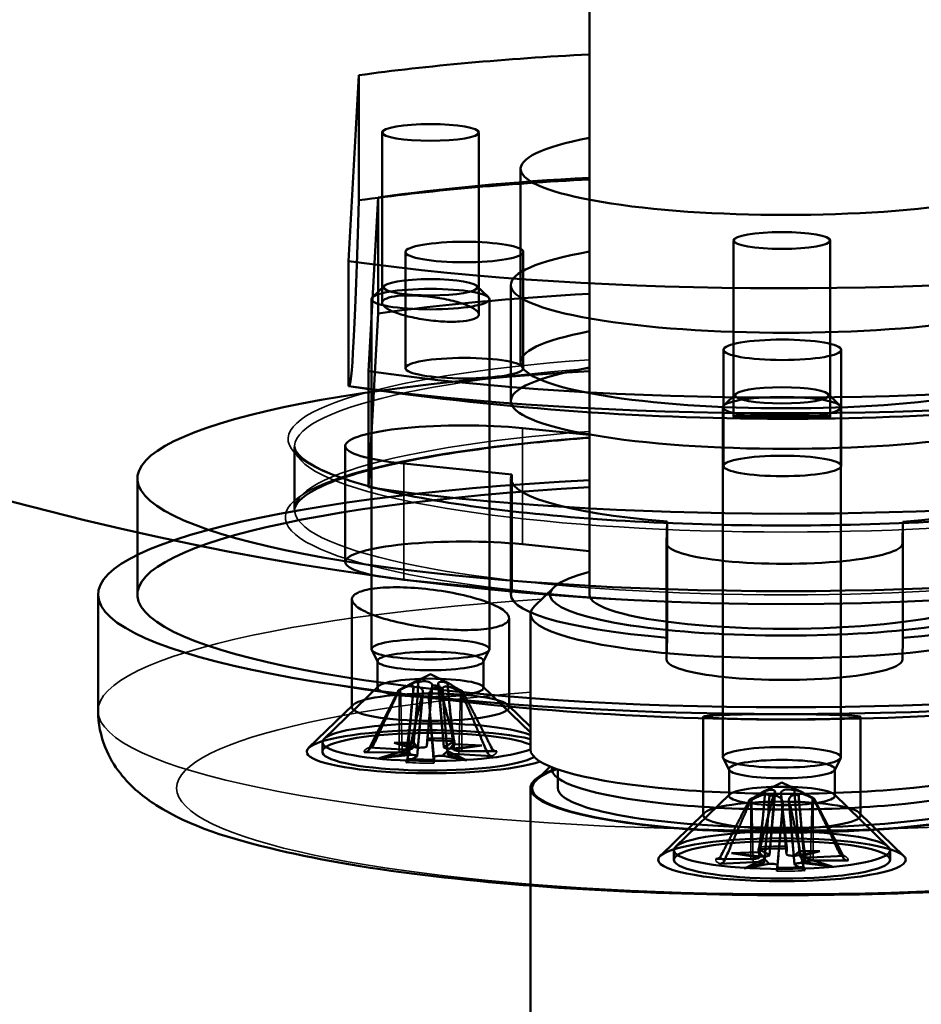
# Model space of a CAD drawing. Header units: millimetres. Extents: x 814 to 3201, y 212 to 4576.
# Tile 27 of 69: x 1966 to 1989, y 1725 to 1750. Entities that reach past the tile are written whole.
import ezdxf

# ---------------------------------------------------------------- set-up
doc = ezdxf.new("R2010")
doc.units = ezdxf.units.MM
doc.header["$LTSCALE"] = 18
doc.layers.add('Widoczne (ISO)', color=7, linetype='Continuous', lineweight=50)
doc.layers.add('Widoczne wąskie (ISO)', color=7, linetype='Continuous', lineweight=35)

msp = doc.modelspace()

# ---------------------------------------------------------------- linework, layer by layer
at = {"layer": 'Widoczne (ISO)'}
for p, q in [((1980.279, 1735.724), (1980.279, 1794.812)), ((1974.41, 1748.938), (1974.149, 1744.212)), ((1974.41, 1745.758), (1974.41, 1748.938)), ((1975.007, 1747.484), (1975.007, 1743.149)), ((1977.466, 1747.484), (1977.466, 1742.854)), ((1978.529, 1746.557), (1978.529, 1741.637)), ((1974.658, 1741.41), (1974.901, 1745.83)), ((1974.901, 1742.875), (1974.901, 1745.83)), ((1983.949, 1744.734), (1983.949, 1740.253)), ((1986.408, 1744.734), (1986.408, 1740.25)), ((1975.598, 1741.486), (1975.598, 1744.441)), ((1978.598, 1741.486), (1978.598, 1744.441)), ((1974.149, 1744.212), (1974.149, 1741.031)), ((1975.062, 1743.581), (1974.76, 1743.288)), ((1977.411, 1743.581), (1977.713, 1743.288)), ((1978.279, 1740.648), (1978.279, 1743.602)), ((1974.736, 1734.336), (1974.736, 1743.242)), ((1977.736, 1734.336), (1977.736, 1743.242)), ((1974.901, 1742.875), (1974.658, 1738.455)), ((1983.688, 1738.998), (1983.688, 1741.953)), ((1986.688, 1738.998), (1986.688, 1741.953)), ((1974.658, 1738.455), (1974.658, 1741.41)), ((1984.004, 1740.831), (1983.702, 1740.538)), ((1986.353, 1740.831), (1986.655, 1740.538)), ((1983.678, 1731.586), (1983.678, 1740.492)), ((1986.678, 1731.586), (1986.678, 1740.492)), ((1978.579, 1739.959), (1980.279, 1739.787)), ((1972.779, 1737.888), (1972.779, 1739.487)), ((1974.069, 1736.554), (1974.069, 1739.508)), ((1978.304, 1738.781), (1975.56, 1739.058)), ((1968.779, 1735.724), (1968.779, 1738.678)), ((1978.279, 1735.724), (1978.279, 1738.678)), ((1978.304, 1735.826), (1978.304, 1738.781)), ((1982.245, 1737.031), (1982.256, 1737.582)), ((1982.256, 1734.628), (1982.256, 1737.582)), ((1988.256, 1737.578), (1988.244, 1737.027)), ((1988.256, 1734.624), (1988.256, 1737.578)), ((1978.579, 1737.004), (1980.279, 1736.832)), ((1982.245, 1734.074), (1982.245, 1737.029)), ((1978.304, 1735.826), (1975.56, 1736.104)), ((1979.373, 1735.908), (1978.881, 1735.431)), ((1967.779, 1732.769), (1967.779, 1735.724)), ((1974.236, 1735.606), (1974.236, 1732.859)), ((1978.236, 1735.126), (1978.236, 1732.859)), ((1978.779, 1735.232), (1978.779, 1731.785)), ((1982.245, 1734.076), (1982.256, 1734.628)), ((1988.256, 1734.624), (1988.244, 1734.072)), ((1974.895, 1734.014), (1974.742, 1734.313)), ((1977.578, 1734.014), (1977.731, 1734.313)), ((1974.89, 1733.352), (1974.89, 1734.034)), ((1977.583, 1733.352), (1977.583, 1734.034)), ((1976.236, 1733.696), (1975.669, 1733.416)), ((1976.236, 1733.696), (1976.697, 1733.469)), ((1974.911, 1733.393), (1973.53, 1732.054)), ((1976.144, 1731.864), (1976.283, 1733.419)), ((1976.573, 1731.839), (1976.429, 1733.455)), ((1976.82, 1731.779), (1976.67, 1733.472)), ((1977.562, 1733.393), (1978.779, 1732.213)), ((1975.419, 1733.279), (1974.681, 1731.827)), ((1975.653, 1731.673), (1975.8, 1733.325)), ((1975.9, 1731.613), (1976.043, 1733.223)), ((1974.268, 1732.92), (1973.136, 1731.823)), ((1978.205, 1732.92), (1978.779, 1732.364)), ((1983.178, 1732.619), (1983.178, 1730.109)), ((1987.178, 1732.613), (1987.178, 1730.109)), ((1975.803, 1731.888), (1975.848, 1732.399)), ((1976.669, 1731.703), (1976.63, 1732.144)), ((1973.486, 1731.727), (1973.486, 1731.969)), ((1974.673, 1731.836), (1975.516, 1731.787)), ((1975.309, 1731.953), (1975.789, 1731.812)), ((1975.309, 1731.953), (1975.797, 1731.953)), ((1975.917, 1731.828), (1975.309, 1731.953)), ((1976.153, 1732.019), (1976.144, 1731.865)), ((1976.868, 1731.998), (1976.584, 1731.852)), ((1977.54, 1731.888), (1976.73, 1731.804)), ((1976.821, 1731.782), (1977.54, 1731.888)), ((1977.54, 1731.888), (1976.854, 1731.922)), ((1974.552, 1731.712), (1975.442, 1731.711)), ((1974.933, 1731.566), (1975.619, 1731.77)), ((1975.652, 1731.671), (1974.933, 1731.566)), ((1974.933, 1731.566), (1975.743, 1731.649)), ((1975.605, 1731.455), (1975.889, 1731.601)), ((1976.32, 1731.434), (1976.328, 1731.589)), ((1976.556, 1731.625), (1977.164, 1731.5)), ((1977.164, 1731.5), (1976.676, 1731.739)), ((1977.164, 1731.5), (1976.683, 1731.641)), ((1977.8, 1731.617), (1976.957, 1731.666)), ((1977.921, 1731.741), (1977.031, 1731.743)), ((1979.284, 1731.349), (1978.922, 1730.998)), ((1979.321, 1731.292), (1979.321, 1731.334)), ((1983.837, 1731.264), (1983.684, 1731.563)), ((1986.52, 1731.264), (1986.673, 1731.563)), ((1979.479, 1731.275), (1979.479, 1730.8)), ((1983.832, 1730.602), (1983.832, 1731.284)), ((1986.525, 1730.602), (1986.525, 1731.284)), ((1985.178, 1730.946), (1984.717, 1730.718)), ((1985.178, 1730.946), (1985.725, 1730.677)), ((1978.779, 1730.8), (1978.779, 1673.484)), ((1983.853, 1730.643), (1982.472, 1729.304)), ((1984.603, 1729.033), (1984.752, 1730.712)), ((1984.859, 1729.092), (1985.002, 1730.703)), ((1985.291, 1729.113), (1985.153, 1730.672)), ((1986.504, 1730.643), (1987.885, 1729.304)), ((1985.066, 1728.839), (1985.204, 1730.392)), ((1985.498, 1728.86), (1985.355, 1730.466)), ((1985.754, 1728.92), (1985.619, 1730.434)), ((1985.996, 1730.529), (1986.734, 1729.077)), ((1983.21, 1730.17), (1982.078, 1729.073)), ((1987.147, 1730.17), (1988.279, 1729.073)), ((1985.627, 1729.129), (1985.575, 1729.706)), ((1984.731, 1728.951), (1984.775, 1729.451)), ((1982.428, 1728.977), (1982.428, 1729.22)), ((1983.899, 1729.144), (1984.572, 1729.175)), ((1983.899, 1729.144), (1984.603, 1729.035)), ((1984.697, 1729.056), (1983.899, 1729.144)), ((1984.588, 1729.251), (1984.85, 1729.103)), ((1985.306, 1729.269), (1985.291, 1729.114)), ((1986.14, 1729.199), (1985.513, 1729.077)), ((1986.14, 1729.199), (1985.634, 1729.201)), ((1985.638, 1729.06), (1986.14, 1729.199)), ((1986.758, 1729.079), (1985.908, 1729.034)), ((1987.928, 1728.977), (1987.928, 1729.22)), ((1983.497, 1728.999), (1984.386, 1728.996)), ((1983.599, 1728.874), (1984.449, 1728.92)), ((1984.217, 1728.755), (1984.723, 1728.991)), ((1984.719, 1728.893), (1984.217, 1728.755)), ((1984.217, 1728.755), (1984.844, 1728.877)), ((1985.051, 1728.685), (1985.066, 1728.839)), ((1985.769, 1728.702), (1985.507, 1728.85)), ((1985.66, 1728.897), (1986.458, 1728.81)), ((1986.458, 1728.81), (1985.754, 1728.919)), ((1986.458, 1728.81), (1985.784, 1729.017)), ((1986.86, 1728.955), (1985.97, 1728.957))]:
    msp.add_line(p, q, dxfattribs=at)
msp.add_circle((1985.279, 1810.482), 75, dxfattribs=at)
for centre, start, end in [((1985.279, 1815.198), 261.47051, 278.33887), ((1985.279, 1807.546), 260.89413, 279.10587)]:
    msp.add_arc(centre, 75, start, end, dxfattribs=at)
for centre, major_axis, ratio, start_param, end_param in [((1985.279, 1746.557), (-17.5, 0), 0.173648, 5.002141, 5.382525), ((1985.279, 1746.557), (6.75, 0), 0.173648, 2.404969, 7.019809), ((1985.279, 1743.376), (-17.5, 0), 0.173648, 5.002141, 5.382525), ((1985.279, 1743.602), (16.5, 0), 0.173648, 1.878667, 2.250992), ((1974.28, 1815.216), (-0.123, -74.189), 0.009434, 6.273222, 6.64223), ((1985.279, 1743.602), (7, 0), 0.173648, 2.366399, 7.058379), ((1985.279, 1746.557), (17.5, 0), 0.173648, 4.023095, 5.382525), ((1985.279, 1740.648), (-16.5, 0), 0.173648, 5.02026, 5.392585), ((1985.279, 1741.637), (6.75, 0), 0.173648, 2.404969, 7.019809), ((1985.279, 1738.678), (-16.5, 0), 0.173648, 5.02026, 10.687703), ((1985.279, 1743.602), (-16.5, 0), 0.173648, 0.871442, 2.250992), ((1985.279, 1740.648), (-7, 0), 0.173648, 5.507992, 10.199971), ((1985.279, 1743.376), (17.5, 0), 0.173648, 4.023095, 5.382525), ((1977.069, 1739.508), (-3, 0), 0.173648, 4.185156, 7.326749), ((1985.279, 1735.724), (-17.5, 0), 0.173648, 5.002141, 10.705823), ((1985.279, 1738.678), (-7, 0), 0.173648, 6.198863, 7.407436), ((1985.279, 1738.678), (7, 0), 0.173648, 5.151666, 6.360239), ((1985.279, 1735.724), (-16.5, 0), 0.173648, 5.02026, 10.687703), ((1985.279, 1740.648), (16.5, 0), 0.173648, 4.013035, 5.392585), ((1977.069, 1736.554), (-3, 0), 0.173648, 4.185156, 7.326749), ((1985.245, 1737.029), (3, 0), 0.173648, 3.137958, 6.279551), ((1985.279, 1735.724), (6, 0), 0.173648, 2.555907, 6.868871), ((1985.279, 1735.724), (-7, 0), 0.173648, 6.198863, 7.407436), ((1985.279, 1735.724), (-5, 0), 0.173648, 0, 3.141593), ((1985.279, 1735.724), (-5, 0), 0.173648, 0, 3.141593), ((1985.279, 1735.724), (7, 0), 0.173648, 5.151666, 6.360239), ((1985.279, 1735.232), (-6.5, 0), 0.173648, 6.105932, 9.602032), ((1985.245, 1734.074), (3, 0), 0.173648, 3.137958, 6.279551), ((1976.236, 1733.267), (-0.82, 0), 0.173648, 4.433067, 4.657412), ((1976.236, 1733.267), (-0.82, 0), 0.173648, 6.003864, 6.228208), ((1976.236, 1733.267), (0.82, 0), 0.173648, 4.433067, 4.657412), ((1976.236, 1733.267), (0.82, 0), 0.173648, 6.003864, 6.228208), ((1976.236, 1731.969), (2.75, 0), 0.173648, 0.390899, 5.892287), ((1976.236, 1731.727), (-3.15, 0), 0.173648, 3.773061, 8.944589), ((1976.236, 1731.727), (2.75, 0), 0.173648, 0.390899, 5.99701), ((1975.609, 1731.623), (-0.172, -0.349), 0.259901, 2.267979, 2.924287), ((1975.909, 1731.66), (-0.174, 0.308), 0.278426, 5.125793, 5.782101), ((1975.931, 1731.865), (0.213, 0), 0.173648, 4.646736, 6.273684), ((1976.786, 1731.84), (-0.213, 0), 0.173648, 5.958388, 7.585336), ((1976.801, 1731.634), (-0.139, -0.298), 0.450928, 3.668763, 4.325071), ((1977.014, 1731.582), (-0.138, 0.356), 0.381946, 0.175573, 0.831881), ((1975.44, 1731.674), (0.213, 0), 0.173648, 6.217532, 7.84448), ((1975.584, 1731.822), (0.213, 0), 0.173648, 4.387592, 6.01454), ((1975.672, 1731.416), (0.114, -0.359), 0.435383, 2.132068, 2.788376), ((1975.459, 1731.468), (0.16, 0.302), 0.363876, 5.624135, 6.280443), ((1975.687, 1731.613), (0.213, 0), 0.173648, 5.958388, 7.585336), ((1976.542, 1731.588), (-0.213, 0), 0.173648, 4.646736, 6.273684), ((1976.564, 1731.39), (0.158, 0.352), 0.322584, 0.334322, 0.99063), ((1976.864, 1731.427), (0.184, -0.315), 0.196741, 3.198704, 3.855012), ((1976.889, 1731.631), (-0.213, 0), 0.173648, 4.387592, 6.01454), ((1977.033, 1731.78), (-0.213, 0), 0.173648, 6.217532, 7.84448), ((1985.279, 1731.785), (-6.5, 0), 0.173648, 0, 3.141593), ((1985.279, 1731.292), (-5.959, 0), 0.173648, 6.244866, 9.463097), ((1985.279, 1730.8), (6.5, 0), 0.173648, 2.690163, 6.734615), ((1985.279, 1730.8), (6.459, 0), 0.173648, 2.6952, 6.729578), ((1985.279, 1730.8), (5.8, 0), 0.173648, 3.141593, 6.283185), ((1985.178, 1730.517), (-0.82, 0), 0.173648, 4.741275, 4.96562), ((1985.178, 1730.517), (-0.82, 0), 0.173648, 0.028886, 0.253231), ((1985.178, 1730.517), (0.82, 0), 0.173648, 4.741275, 4.96562), ((1985.178, 1730.517), (0.82, 0), 0.173648, 0.028886, 0.253231), ((1984.41, 1728.835), (-0.142, -0.355), 0.373012, 2.308006, 2.964313), ((1984.63, 1728.886), (-0.143, 0.298), 0.437295, 5.098733, 5.755041), ((1984.646, 1729.092), (0.213, 0), 0.173648, 4.954944, 6.581892), ((1985.504, 1729.114), (-0.213, 0), 0.173648, 6.266596, 7.893544), ((1985.526, 1728.908), (-0.172, -0.307), 0.291524, 3.646942, 4.303249), ((1985.82, 1728.87), (-0.17, 0.349), 0.269894, 0.212736, 0.869043), ((1984.39, 1729.033), (0.213, 0), 0.173648, 4.695799, 6.322748), ((1984.512, 1728.884), (0.213, 0), 0.173648, 0.242555, 1.869503), ((1984.537, 1728.68), (0.183, 0.314), 0.20929, 5.57531, 6.231618), ((1984.831, 1728.641), (0.155, -0.353), 0.332106, 2.147747, 2.804055), ((1984.853, 1728.84), (0.213, 0), 0.173648, 6.266596, 7.893544), ((1985.711, 1728.861), (-0.213, 0), 0.173648, 4.954944, 6.581892), ((1985.845, 1729.069), (-0.213, 0), 0.173648, 0.242555, 1.869503), ((1985.727, 1728.663), (0.118, 0.359), 0.427508, 0.353728, 1.010036), ((1985.947, 1728.714), (0.162, -0.303), 0.35038, 3.146819, 3.803127), ((1985.967, 1728.92), (-0.213, 0), 0.173648, 4.695799, 6.322748)]:
    msp.add_ellipse(centre, major_axis=major_axis, ratio=ratio, start_param=start_param, end_param=end_param, dxfattribs=at)
for centre, major_axis in [((1976.236, 1747.484), (1.23, 0)), ((1985.178, 1744.734), (-1.23, 0)), ((1977.098, 1744.441), (-1.5, 0)), ((1976.236, 1743.544), (-1.193, 0)), ((1976.236, 1743.242), (1.5, 0)), ((1985.188, 1741.953), (-1.5, 0)), ((1977.098, 1741.486), (1.5, 0)), ((1985.178, 1740.794), (1.193, 0)), ((1985.178, 1740.492), (1.5, 0)), ((1985.188, 1738.998), (1.5, 0)), ((1976.236, 1734.336), (-1.5, 0)), ((1976.236, 1734.034), (-1.347, 0)), ((1976.236, 1733.352), (-1.347, 0)), ((1976.236, 1732.859), (-2, 0)), ((1985.178, 1731.586), (-1.5, 0)), ((1985.178, 1731.284), (-1.347, 0)), ((1985.178, 1730.602), (-1.347, 0)), ((1985.178, 1730.109), (2, 0)), ((1985.178, 1729.22), (-2.75, 0)), ((1985.178, 1728.977), (3.15, 0)), ((1985.178, 1728.977), (-2.75, 0))]:
    msp.add_ellipse(centre, major_axis=major_axis, ratio=0.173648, dxfattribs=at)
for points, knots in [([(1975.178, 1743.281), (1975.256, 1743.305), (1975.366, 1743.322), (1975.628, 1743.339), (1975.779, 1743.338), (1976.078, 1743.321), (1976.245, 1743.304), (1976.571, 1743.253), (1976.728, 1743.22), (1976.994, 1743.15), (1977.121, 1743.108), (1977.318, 1743.02), (1977.389, 1742.975), (1977.466, 1742.892), (1977.477, 1742.85), (1977.431, 1742.777), (1977.374, 1742.745), (1977.217, 1742.699), (1977.107, 1742.681), (1976.845, 1742.664), (1976.694, 1742.665), (1976.395, 1742.682), (1976.228, 1742.699), (1975.902, 1742.75), (1975.745, 1742.782), (1975.479, 1742.853), (1975.352, 1742.895), (1975.155, 1742.983), (1975.084, 1743.029), (1975.007, 1743.111), (1974.996, 1743.153), (1975.042, 1743.227), (1975.099, 1743.258), (1975.178, 1743.281)], [0, 0, 0, 0, 0.0462899, 0.0462899, 0.0925797, 0.0925797, 0.1393794, 0.1393794, 0.1861791, 0.1861791, 0.2329772, 0.2329772, 0.2797752, 0.2797752, 0.3260649, 0.3260649, 0.3723546, 0.3723546, 0.4186443, 0.4186443, 0.464934, 0.464934, 0.511732, 0.511732, 0.55853, 0.55853, 0.6053298, 0.6053298, 0.6521295, 0.6521295, 0.6984193, 0.6984193, 0.7447092, 0.7447092, 0.7447092, 0.7447092]), ([(1985.167, 1740.209), (1985.012, 1740.21), (1984.848, 1740.211), (1984.547, 1740.216), (1984.41, 1740.219), (1984.194, 1740.227), (1984.1, 1740.232), (1983.977, 1740.243), (1983.948, 1740.248), (1983.95, 1740.259), (1983.983, 1740.265), (1984.112, 1740.275), (1984.208, 1740.279), (1984.429, 1740.287), (1984.568, 1740.29), (1984.871, 1740.293), (1985.036, 1740.294), (1985.345, 1740.294), (1985.509, 1740.292), (1985.81, 1740.288), (1985.947, 1740.284), (1986.163, 1740.276), (1986.257, 1740.271), (1986.38, 1740.261), (1986.409, 1740.255), (1986.406, 1740.244), (1986.374, 1740.239), (1986.245, 1740.228), (1986.149, 1740.224), (1985.928, 1740.217), (1985.789, 1740.214), (1985.486, 1740.21), (1985.321, 1740.209), (1985.167, 1740.209)], [0, 0, 0, 0, 0.0462899, 0.0462899, 0.0925797, 0.0925797, 0.1393794, 0.1393794, 0.1861791, 0.1861791, 0.2329772, 0.2329772, 0.2797752, 0.2797752, 0.3260649, 0.3260649, 0.3723546, 0.3723546, 0.4186443, 0.4186443, 0.464934, 0.464934, 0.511732, 0.511732, 0.55853, 0.55853, 0.6053298, 0.6053298, 0.6521295, 0.6521295, 0.6984193, 0.6984193, 0.7447092, 0.7447092, 0.7447092, 0.7447092]), ([(1980.279, 1739.714), (1979.417, 1739.65), (1978.596, 1739.569), (1976.754, 1739.336), (1975.799, 1739.17), (1974.254, 1738.797), (1973.66, 1738.59), (1972.923, 1738.191), (1972.788, 1738.008), (1972.779, 1737.898), (1972.779, 1737.893), (1972.779, 1737.888)], [3.192015, 3.192015, 3.192015, 3.192015, 3.414555, 3.414555, 3.732525, 3.732525, 4.046754, 4.046754, 4.342638, 4.342638, 4.356881, 4.356881, 4.356881, 4.356881]), ([(1972.779, 1739.487), (1972.779, 1739.377), (1972.91, 1739.188), (1973.658, 1738.788), (1974.212, 1738.593), (1975.673, 1738.23), (1976.6, 1738.063), (1978.724, 1737.785), (1979.924, 1737.674), (1982.467, 1737.524), (1983.811, 1737.484), (1986.504, 1737.48), (1987.854, 1737.515), (1990.418, 1737.657), (1991.634, 1737.764), (1993.804, 1738.038), (1994.759, 1738.205), (1996.304, 1738.577), (1996.898, 1738.784), (1997.635, 1739.183), (1997.77, 1739.367), (1997.779, 1739.477), (1997.779, 1739.482), (1997.779, 1739.487)], [4.356881, 4.356881, 4.356881, 4.356881, 4.671041, 4.671041, 4.967373, 4.967373, 5.281274, 5.281274, 5.599144, 5.599144, 5.918055, 5.918055, 6.237206, 6.237206, 6.556147, 6.556147, 6.874118, 6.874118, 7.188347, 7.188347, 7.48423, 7.48423, 7.498474, 7.498474, 7.498474, 7.498474]), ([(1975.22, 1735.067), (1975.436, 1735.01), (1975.693, 1734.956), (1976.222, 1734.874), (1976.495, 1734.846), (1976.981, 1734.819), (1977.227, 1734.818), (1977.652, 1734.845), (1977.831, 1734.874), (1978.086, 1734.949), (1978.179, 1735), (1978.254, 1735.12), (1978.236, 1735.188), (1978.112, 1735.322), (1977.996, 1735.396), (1977.675, 1735.539), (1977.469, 1735.608), (1977.037, 1735.722), (1976.78, 1735.776), (1976.251, 1735.857), (1975.978, 1735.886), (1975.492, 1735.913), (1975.246, 1735.915), (1974.821, 1735.888), (1974.642, 1735.859), (1974.387, 1735.784), (1974.294, 1735.732), (1974.219, 1735.613), (1974.237, 1735.544), (1974.361, 1735.41), (1974.477, 1735.336), (1974.798, 1735.192), (1975.004, 1735.124), (1975.22, 1735.067)], [0, 0, 0, 0, 0.076125, 0.076125, 0.15225, 0.15225, 0.227548, 0.227548, 0.302846, 0.302846, 0.378145, 0.378145, 0.453443, 0.453443, 0.529568, 0.529568, 0.605692, 0.605692, 0.681822, 0.681822, 0.757951, 0.757951, 0.83325, 0.83325, 0.908548, 0.908548, 0.983847, 0.983847, 1.059146, 1.059146, 1.135275, 1.135275, 1.211404, 1.211404, 1.211404, 1.211404]), ([(1975.803, 1733.364), (1975.804, 1733.371), (1975.803, 1733.377), (1975.8, 1733.396), (1975.792, 1733.406), (1975.77, 1733.416), (1975.754, 1733.417), (1975.715, 1733.41), (1975.692, 1733.403), (1975.642, 1733.384), (1975.61, 1733.371), (1975.544, 1733.34), (1975.509, 1733.322), (1975.477, 1733.306), (1975.466, 1733.3), (1975.455, 1733.294), (1975.443, 1733.288)], [-0.05372527, -0.05372527, -0.05372527, -0.05372527, -0.04982808, -0.04982808, -0.04051932, -0.04051932, -0.03121055, -0.03121055, -0.02190179, -0.02190179, -0.01095089, -0.01095089, 0, 0, 0, 0.00382906, 0.00382906, 0.00382906, 0.00382906]), ([(1975.472, 1733.318), (1975.483, 1733.323), (1975.493, 1733.328), (1975.535, 1733.349), (1975.57, 1733.367), (1975.641, 1733.402), (1975.676, 1733.42), (1975.736, 1733.448), (1975.765, 1733.462), (1975.819, 1733.483), (1975.843, 1733.491), (1975.883, 1733.5), (1975.901, 1733.5), (1975.92, 1733.497), (1975.924, 1733.495), (1975.928, 1733.493)], [0.13976647, 0.13976647, 0.13976647, 0.13976647, 0.14359553, 0.14359553, 0.15454642, 0.15454642, 0.16549732, 0.16549732, 0.17480608, 0.17480608, 0.18411485, 0.18411485, 0.19342361, 0.19342361, 0.1973208, 0.1973208, 0.1973208, 0.1973208]), ([(1975.619, 1731.77), (1975.624, 1731.792), (1975.628, 1731.814), (1975.662, 1731.99), (1975.684, 1732.177), (1975.734, 1732.616), (1975.761, 1732.9), (1975.793, 1733.246), (1975.798, 1733.305), (1975.803, 1733.364)], [-2.7963552, -2.7963552, -2.7963552, -2.7963552, -2.7900399, -2.7900399, -2.7426847, -2.7426847, -2.6569758, -2.6569758, -2.6392228, -2.6392228, -2.6392228, -2.6392228]), ([(1975.797, 1731.953), (1975.801, 1731.974), (1975.804, 1731.995), (1975.828, 1732.161), (1975.844, 1732.341), (1975.879, 1732.765), (1975.899, 1733.042), (1975.921, 1733.377), (1975.925, 1733.435), (1975.928, 1733.493)], [-2.7963552, -2.7963552, -2.7963552, -2.7963552, -2.7900399, -2.7900399, -2.7426847, -2.7426847, -2.6569758, -2.6569758, -2.6392228, -2.6392228, -2.6392228, -2.6392228]), ([(1976.02, 1733.147), (1976.024, 1733.155), (1976.027, 1733.163), (1976.039, 1733.193), (1976.044, 1733.218), (1976.043, 1733.265), (1976.037, 1733.288), (1976.018, 1733.323), (1976.004, 1733.339), (1975.968, 1733.364), (1975.946, 1733.373), (1975.899, 1733.38), (1975.87, 1733.378), (1975.828, 1733.371), (1975.816, 1733.368), (1975.803, 1733.364)], [0.13976647, 0.13976647, 0.13976647, 0.13976647, 0.14359553, 0.14359553, 0.15454642, 0.15454642, 0.16549732, 0.16549732, 0.17480608, 0.17480608, 0.18411485, 0.18411485, 0.19342361, 0.19342361, 0.1973208, 0.1973208, 0.1973208, 0.1973208]), ([(1975.928, 1733.493), (1975.941, 1733.497), (1975.955, 1733.501), (1976.001, 1733.513), (1976.033, 1733.518), (1976.091, 1733.522), (1976.12, 1733.521), (1976.172, 1733.512), (1976.194, 1733.505), (1976.232, 1733.488), (1976.249, 1733.477), (1976.273, 1733.453), (1976.28, 1733.441), (1976.282, 1733.43), (1976.283, 1733.426), (1976.283, 1733.422), (1976.282, 1733.418)], [-0.05372527, -0.05372527, -0.05372527, -0.05372527, -0.04982808, -0.04982808, -0.04051932, -0.04051932, -0.03121055, -0.03121055, -0.02190179, -0.02190179, -0.01095089, -0.01095089, 0, 0, 0, 0.00382906, 0.00382906, 0.00382906, 0.00382906]), ([(1976.545, 1733.343), (1976.532, 1733.347), (1976.518, 1733.351), (1976.472, 1733.361), (1976.44, 1733.364), (1976.382, 1733.36), (1976.353, 1733.353), (1976.301, 1733.331), (1976.279, 1733.316), (1976.241, 1733.282), (1976.224, 1733.26), (1976.2, 1733.213), (1976.193, 1733.189), (1976.191, 1733.166), (1976.19, 1733.158), (1976.19, 1733.15), (1976.19, 1733.142)], [-0.05372527, -0.05372527, -0.05372527, -0.05372527, -0.04982808, -0.04982808, -0.04051932, -0.04051932, -0.03121055, -0.03121055, -0.02190179, -0.02190179, -0.01095089, -0.01095089, 0, 0, 0, 0.00382906, 0.00382906, 0.00382906, 0.00382906]), ([(1976.453, 1733.413), (1976.449, 1733.417), (1976.446, 1733.421), (1976.434, 1733.437), (1976.429, 1733.449), (1976.43, 1733.472), (1976.436, 1733.482), (1976.455, 1733.497), (1976.469, 1733.503), (1976.505, 1733.509), (1976.527, 1733.509), (1976.574, 1733.502), (1976.603, 1733.495), (1976.645, 1733.481), (1976.657, 1733.476), (1976.67, 1733.471)], [0.13976647, 0.13976647, 0.13976647, 0.13976647, 0.14359553, 0.14359553, 0.15454642, 0.15454642, 0.16549732, 0.16549732, 0.17480608, 0.17480608, 0.18411485, 0.18411485, 0.19342361, 0.19342361, 0.1973208, 0.1973208, 0.1973208, 0.1973208]), ([(1977.001, 1733.242), (1976.99, 1733.249), (1976.979, 1733.256), (1976.938, 1733.281), (1976.903, 1733.3), (1976.832, 1733.335), (1976.797, 1733.35), (1976.737, 1733.372), (1976.708, 1733.381), (1976.654, 1733.39), (1976.629, 1733.39), (1976.589, 1733.382), (1976.572, 1733.373), (1976.553, 1733.355), (1976.549, 1733.349), (1976.545, 1733.343)], [0.13976647, 0.13976647, 0.13976647, 0.13976647, 0.14359553, 0.14359553, 0.15454642, 0.15454642, 0.16549732, 0.16549732, 0.17480608, 0.17480608, 0.18411485, 0.18411485, 0.19342361, 0.19342361, 0.1973208, 0.1973208, 0.1973208, 0.1973208]), ([(1976.676, 1731.739), (1976.672, 1731.761), (1976.669, 1731.784), (1976.645, 1731.961), (1976.629, 1732.15), (1976.594, 1732.591), (1976.574, 1732.877), (1976.552, 1733.223), (1976.548, 1733.283), (1976.545, 1733.343)], [-2.7963552, -2.7963552, -2.7963552, -2.7963552, -2.7900399, -2.7900399, -2.7426847, -2.7426847, -2.6569758, -2.6569758, -2.6392228, -2.6392228, -2.6392228, -2.6392228]), ([(1976.67, 1733.471), (1976.669, 1733.473), (1976.67, 1733.475), (1976.673, 1733.478), (1976.681, 1733.476), (1976.703, 1733.466), (1976.719, 1733.457), (1976.758, 1733.433), (1976.781, 1733.418), (1976.831, 1733.386), (1976.863, 1733.366), (1976.929, 1733.327), (1976.964, 1733.307), (1976.996, 1733.29), (1977.007, 1733.284), (1977.018, 1733.278), (1977.03, 1733.272)], [-0.05372527, -0.05372527, -0.05372527, -0.05372527, -0.04982808, -0.04982808, -0.04051932, -0.04051932, -0.03121055, -0.03121055, -0.02190179, -0.02190179, -0.01095089, -0.01095089, 0, 0, 0, 0.00382906, 0.00382906, 0.00382906, 0.00382906]), ([(1976.854, 1731.922), (1976.849, 1731.943), (1976.844, 1731.964), (1976.811, 1732.132), (1976.789, 1732.314), (1976.738, 1732.74), (1976.712, 1733.018), (1976.68, 1733.355), (1976.675, 1733.413), (1976.67, 1733.471)], [-2.7963552, -2.7963552, -2.7963552, -2.7963552, -2.7900399, -2.7900399, -2.7426847, -2.7426847, -2.6569758, -2.6569758, -2.6392228, -2.6392228, -2.6392228, -2.6392228]), ([(2002.779, 1732.769), (2002.779, 1732.383), (2002.681, 1732.005), (2002.365, 1731.332), (2002.139, 1731.061), (2001.505, 1730.452), (2001.086, 1730.22), (1999.42, 1729.448), (1997.872, 1729.09), (1994.525, 1728.571), (1992.95, 1728.401), (1989.641, 1728.167), (1987.917, 1728.1), (1984.453, 1728.065), (1982.713, 1728.098), (1979.369, 1728.259), (1977.766, 1728.387), (1974.822, 1728.736), (1973.491, 1728.956), (1971.113, 1729.515), (1970.133, 1729.816), (1968.944, 1730.569), (1968.629, 1730.808), (1968.195, 1731.368), (1968.061, 1731.586), (1967.848, 1732.119), (1967.779, 1732.442), (1967.779, 1732.769)], [3.132013, 3.132013, 3.132013, 3.132013, 3.213568, 3.213568, 3.311068, 3.311068, 3.490491, 3.490491, 3.973438, 3.973438, 4.316281, 4.316281, 4.646099, 4.646099, 4.973099, 4.973099, 5.301344, 5.301344, 5.636954, 5.636954, 6.006074, 6.006074, 6.13984, 6.13984, 6.204549, 6.204549, 6.273606, 6.273606, 6.273606, 6.273606]), ([(1987.178, 1732.613), (1987.181, 1732.621), (1987.133, 1732.63), (1986.933, 1732.648), (1986.781, 1732.656), (1986.428, 1732.669), (1986.205, 1732.675), (1985.716, 1732.682), (1985.449, 1732.685), (1984.947, 1732.685), (1984.679, 1732.684), (1984.185, 1732.678), (1983.959, 1732.673), (1983.6, 1732.661), (1983.443, 1732.654), (1983.234, 1732.637), (1983.181, 1732.628), (1983.176, 1732.611), (1983.224, 1732.601), (1983.424, 1732.584), (1983.576, 1732.576), (1983.929, 1732.564), (1984.151, 1732.558), (1984.641, 1732.55), (1984.908, 1732.548), (1985.41, 1732.547), (1985.678, 1732.549), (1986.172, 1732.555), (1986.398, 1732.559), (1986.757, 1732.571), (1986.914, 1732.578), (1987.123, 1732.595), (1987.176, 1732.604), (1987.178, 1732.613)], [0, 0, 0, 0, 0.076125, 0.076125, 0.15225, 0.15225, 0.227548, 0.227548, 0.302846, 0.302846, 0.378145, 0.378145, 0.453443, 0.453443, 0.529568, 0.529568, 0.605692, 0.605692, 0.681822, 0.681822, 0.757951, 0.757951, 0.83325, 0.83325, 0.908548, 0.908548, 0.983847, 0.983847, 1.059146, 1.059146, 1.135275, 1.135275, 1.211404, 1.211404, 1.211404, 1.211404]), ([(1974.789, 1731.904), (1974.783, 1731.892), (1974.774, 1731.88), (1974.754, 1731.859), (1974.738, 1731.849), (1974.708, 1731.838), (1974.689, 1731.835), (1974.673, 1731.836)], [0.04758377, 0.04758377, 0.04758377, 0.04758377, 0.05181414, 0.05181414, 0.05697832, 0.05697832, 0.06215096, 0.06215096, 0.06215096, 0.06215096]), ([(1974.729, 1731.846), (1974.719, 1731.842), (1974.71, 1731.837), (1974.695, 1731.83), (1974.689, 1731.826), (1974.68, 1731.82), (1974.677, 1731.818), (1974.673, 1731.815), (1974.673, 1731.815), (1974.676, 1731.818), (1974.678, 1731.821), (1974.681, 1731.827)], [1.3526533, 1.3526533, 1.3526533, 1.3526533, 1.4121064, 1.4121064, 1.4715594, 1.4715594, 1.5310125, 1.5310125, 1.5904655, 1.5904655, 1.6499186, 1.6499186, 1.6499186, 1.6499186]), ([(1976.153, 1732.019), (1976.153, 1732.016), (1976.153, 1732.017), (1976.154, 1732.024), (1976.155, 1732.032), (1976.156, 1732.05), (1976.157, 1732.062), (1976.159, 1732.074)], [0.02076039, 0.02076039, 0.02076039, 0.02076039, 0.02593303, 0.02593303, 0.03109721, 0.03109721, 0.03532758, 0.03532758, 0.03532758, 0.03532758]), ([(1976.859, 1731.996), (1976.815, 1731.999), (1976.77, 1732.002), (1976.678, 1732.007), (1976.631, 1732.009), (1976.537, 1732.013), (1976.489, 1732.014), (1976.394, 1732.016), (1976.346, 1732.017), (1976.249, 1732.017), (1976.201, 1732.017), (1976.153, 1732.017)], [6.0656857, 6.0656857, 6.0656857, 6.0656857, 6.152676, 6.152676, 6.2396662, 6.2396662, 6.3266565, 6.3266565, 6.4136467, 6.4136467, 6.500637, 6.500637, 6.500637, 6.500637]), ([(1976.822, 1732.054), (1976.825, 1732.042), (1976.829, 1732.031), (1976.838, 1732.012), (1976.844, 1732.004), (1976.856, 1731.996), (1976.863, 1731.995), (1976.868, 1731.998)], [0.04758377, 0.04758377, 0.04758377, 0.04758377, 0.05181414, 0.05181414, 0.05697832, 0.05697832, 0.06215096, 0.06215096, 0.06215096, 0.06215096]), ([(1974.552, 1731.712), (1974.569, 1731.712), (1974.59, 1731.716), (1974.622, 1731.729), (1974.639, 1731.741), (1974.661, 1731.763), (1974.67, 1731.776), (1974.677, 1731.789)], [0.02076039, 0.02076039, 0.02076039, 0.02076039, 0.02593303, 0.02593303, 0.03109721, 0.03109721, 0.03532758, 0.03532758, 0.03532758, 0.03532758]), ([(1977.684, 1731.701), (1977.69, 1731.688), (1977.699, 1731.674), (1977.719, 1731.65), (1977.735, 1731.638), (1977.765, 1731.623), (1977.784, 1731.618), (1977.8, 1731.617)], [0.04758377, 0.04758377, 0.04758377, 0.04758377, 0.05181414, 0.05181414, 0.05697832, 0.05697832, 0.06215096, 0.06215096, 0.06215096, 0.06215096]), ([(1977.921, 1731.741), (1977.904, 1731.741), (1977.883, 1731.745), (1977.851, 1731.758), (1977.834, 1731.769), (1977.812, 1731.791), (1977.803, 1731.803), (1977.796, 1731.816)], [0.02076039, 0.02076039, 0.02076039, 0.02076039, 0.02593303, 0.02593303, 0.03109721, 0.03109721, 0.03532758, 0.03532758, 0.03532758, 0.03532758]), ([(1975.651, 1731.551), (1975.648, 1731.537), (1975.644, 1731.523), (1975.635, 1731.497), (1975.628, 1731.483), (1975.617, 1731.465), (1975.61, 1731.458), (1975.605, 1731.455)], [0.04758377, 0.04758377, 0.04758377, 0.04758377, 0.05181414, 0.05181414, 0.05697832, 0.05697832, 0.06215096, 0.06215096, 0.06215096, 0.06215096]), ([(1976.32, 1731.434), (1976.32, 1731.437), (1976.32, 1731.445), (1976.319, 1731.463), (1976.318, 1731.477), (1976.317, 1731.503), (1976.316, 1731.518), (1976.314, 1731.532)], [0.02076039, 0.02076039, 0.02076039, 0.02076039, 0.02593303, 0.02593303, 0.03109721, 0.03109721, 0.03532758, 0.03532758, 0.03532758, 0.03532758]), ([(1984.384, 1730.526), (1984.396, 1730.532), (1984.407, 1730.538), (1984.451, 1730.561), (1984.485, 1730.58), (1984.552, 1730.619), (1984.584, 1730.639), (1984.635, 1730.67), (1984.658, 1730.685), (1984.699, 1730.709), (1984.716, 1730.718), (1984.74, 1730.728), (1984.748, 1730.73), (1984.753, 1730.727), (1984.753, 1730.725), (1984.753, 1730.723)], [0.13976647, 0.13976647, 0.13976647, 0.13976647, 0.14359553, 0.14359553, 0.15454642, 0.15454642, 0.16549732, 0.16549732, 0.17480608, 0.17480608, 0.18411485, 0.18411485, 0.19342361, 0.19342361, 0.1973208, 0.1973208, 0.1973208, 0.1973208]), ([(1984.859, 1730.594), (1984.856, 1730.6), (1984.851, 1730.606), (1984.834, 1730.625), (1984.817, 1730.634), (1984.778, 1730.642), (1984.754, 1730.642), (1984.701, 1730.633), (1984.672, 1730.625), (1984.613, 1730.603), (1984.578, 1730.587), (1984.508, 1730.553), (1984.472, 1730.534), (1984.441, 1730.516), (1984.43, 1730.509), (1984.419, 1730.503), (1984.408, 1730.496)], [-0.05372527, -0.05372527, -0.05372527, -0.05372527, -0.04982808, -0.04982808, -0.04051932, -0.04051932, -0.03121055, -0.03121055, -0.02190179, -0.02190179, -0.01095089, -0.01095089, 0, 0, 0, 0.00382906, 0.00382906, 0.00382906, 0.00382906]), ([(1984.572, 1729.175), (1984.578, 1729.196), (1984.582, 1729.217), (1984.615, 1729.384), (1984.637, 1729.566), (1984.686, 1729.992), (1984.712, 1730.27), (1984.743, 1730.607), (1984.748, 1730.665), (1984.753, 1730.723)], [-2.7963552, -2.7963552, -2.7963552, -2.7963552, -2.7900399, -2.7900399, -2.7426847, -2.7426847, -2.6569758, -2.6569758, -2.6392228, -2.6392228, -2.6392228, -2.6392228]), ([(1984.723, 1728.991), (1984.727, 1729.013), (1984.73, 1729.036), (1984.755, 1729.213), (1984.771, 1729.401), (1984.808, 1729.843), (1984.828, 1730.128), (1984.851, 1730.475), (1984.855, 1730.534), (1984.859, 1730.594)], [-2.7963552, -2.7963552, -2.7963552, -2.7963552, -2.7900399, -2.7900399, -2.7426847, -2.7426847, -2.6569758, -2.6569758, -2.6392228, -2.6392228, -2.6392228, -2.6392228]), ([(1984.753, 1730.723), (1984.766, 1730.728), (1984.779, 1730.733), (1984.821, 1730.747), (1984.85, 1730.754), (1984.898, 1730.76), (1984.921, 1730.76), (1984.958, 1730.754), (1984.973, 1730.748), (1984.994, 1730.733), (1985.001, 1730.723), (1985.004, 1730.7), (1985, 1730.687), (1984.992, 1730.676), (1984.989, 1730.672), (1984.986, 1730.668), (1984.982, 1730.664)], [-0.05372527, -0.05372527, -0.05372527, -0.05372527, -0.04982808, -0.04982808, -0.04051932, -0.04051932, -0.03121055, -0.03121055, -0.02190179, -0.02190179, -0.01095089, -0.01095089, 0, 0, 0, 0.00382906, 0.00382906, 0.00382906, 0.00382906]), ([(1985.204, 1730.392), (1985.204, 1730.4), (1985.205, 1730.408), (1985.203, 1730.438), (1985.197, 1730.463), (1985.175, 1730.51), (1985.158, 1730.532), (1985.122, 1730.566), (1985.1, 1730.581), (1985.05, 1730.603), (1985.021, 1730.611), (1984.964, 1730.615), (1984.931, 1730.612), (1984.886, 1730.602), (1984.872, 1730.598), (1984.859, 1730.594)], [0.13976647, 0.13976647, 0.13976647, 0.13976647, 0.14359553, 0.14359553, 0.15454642, 0.15454642, 0.16549732, 0.16549732, 0.17480608, 0.17480608, 0.18411485, 0.18411485, 0.19342361, 0.19342361, 0.1973208, 0.1973208, 0.1973208, 0.1973208]), ([(1985.153, 1730.668), (1985.152, 1730.672), (1985.152, 1730.676), (1985.154, 1730.691), (1985.16, 1730.704), (1985.182, 1730.727), (1985.199, 1730.738), (1985.235, 1730.755), (1985.257, 1730.762), (1985.307, 1730.77), (1985.336, 1730.771), (1985.393, 1730.767), (1985.426, 1730.762), (1985.471, 1730.75), (1985.485, 1730.746), (1985.498, 1730.742)], [0.13976647, 0.13976647, 0.13976647, 0.13976647, 0.14359553, 0.14359553, 0.15454642, 0.15454642, 0.16549732, 0.16549732, 0.17480608, 0.17480608, 0.18411485, 0.18411485, 0.19342361, 0.19342361, 0.1973208, 0.1973208, 0.1973208, 0.1973208]), ([(1985.604, 1730.612), (1985.591, 1730.616), (1985.578, 1730.619), (1985.536, 1730.627), (1985.507, 1730.628), (1985.459, 1730.621), (1985.436, 1730.613), (1985.398, 1730.588), (1985.384, 1730.572), (1985.363, 1730.537), (1985.356, 1730.514), (1985.353, 1730.467), (1985.357, 1730.442), (1985.365, 1730.42), (1985.368, 1730.412), (1985.371, 1730.404), (1985.375, 1730.396)], [-0.05372527, -0.05372527, -0.05372527, -0.05372527, -0.04982808, -0.04982808, -0.04051932, -0.04051932, -0.03121055, -0.03121055, -0.02190179, -0.02190179, -0.01095089, -0.01095089, 0, 0, 0, 0.00382906, 0.00382906, 0.00382906, 0.00382906]), ([(1985.498, 1730.742), (1985.501, 1730.744), (1985.506, 1730.745), (1985.523, 1730.749), (1985.54, 1730.748), (1985.579, 1730.74), (1985.603, 1730.731), (1985.656, 1730.71), (1985.685, 1730.696), (1985.744, 1730.667), (1985.779, 1730.649), (1985.849, 1730.614), (1985.884, 1730.596), (1985.916, 1730.58), (1985.927, 1730.575), (1985.938, 1730.57), (1985.948, 1730.564)], [-0.05372527, -0.05372527, -0.05372527, -0.05372527, -0.04982808, -0.04982808, -0.04051932, -0.04051932, -0.03121055, -0.03121055, -0.02190179, -0.02190179, -0.01095089, -0.01095089, 0, 0, 0, 0.00382906, 0.00382906, 0.00382906, 0.00382906]), ([(1985.634, 1729.201), (1985.63, 1729.222), (1985.627, 1729.243), (1985.602, 1729.409), (1985.585, 1729.59), (1985.548, 1730.014), (1985.529, 1730.29), (1985.506, 1730.626), (1985.502, 1730.684), (1985.498, 1730.742)], [-2.7963552, -2.7963552, -2.7963552, -2.7963552, -2.7900399, -2.7900399, -2.7426847, -2.7426847, -2.6569758, -2.6569758, -2.6392228, -2.6392228, -2.6392228, -2.6392228]), ([(1985.973, 1730.535), (1985.961, 1730.541), (1985.95, 1730.547), (1985.906, 1730.569), (1985.872, 1730.587), (1985.805, 1730.618), (1985.773, 1730.632), (1985.722, 1730.65), (1985.698, 1730.658), (1985.658, 1730.664), (1985.641, 1730.664), (1985.617, 1730.654), (1985.609, 1730.644), (1985.604, 1730.625), (1985.603, 1730.619), (1985.604, 1730.612)], [0.13976647, 0.13976647, 0.13976647, 0.13976647, 0.14359553, 0.14359553, 0.15454642, 0.15454642, 0.16549732, 0.16549732, 0.17480608, 0.17480608, 0.18411485, 0.18411485, 0.19342361, 0.19342361, 0.1973208, 0.1973208, 0.1973208, 0.1973208]), ([(1985.784, 1729.017), (1985.779, 1729.039), (1985.775, 1729.062), (1985.742, 1729.237), (1985.72, 1729.425), (1985.671, 1729.864), (1985.645, 1730.148), (1985.614, 1730.494), (1985.609, 1730.553), (1985.604, 1730.612)], [-2.7963552, -2.7963552, -2.7963552, -2.7963552, -2.7900399, -2.7900399, -2.7426847, -2.7426847, -2.6569758, -2.6569758, -2.6392228, -2.6392228, -2.6392228, -2.6392228]), ([(1984.588, 1729.251), (1984.593, 1729.248), (1984.599, 1729.249), (1984.61, 1729.256), (1984.616, 1729.265), (1984.624, 1729.283), (1984.628, 1729.295), (1984.631, 1729.307)], [0.02076039, 0.02076039, 0.02076039, 0.02076039, 0.02593303, 0.02593303, 0.03109721, 0.03109721, 0.03532758, 0.03532758, 0.03532758, 0.03532758]), ([(1985.305, 1729.267), (1985.257, 1729.267), (1985.209, 1729.267), (1985.113, 1729.267), (1985.064, 1729.267), (1984.969, 1729.265), (1984.921, 1729.264), (1984.826, 1729.261), (1984.779, 1729.259), (1984.686, 1729.255), (1984.641, 1729.252), (1984.596, 1729.249)], [4.4949363, 4.4949363, 4.4949363, 4.4949363, 4.5819254, 4.5819254, 4.6689145, 4.6689145, 4.7559037, 4.7559037, 4.8428928, 4.8428928, 4.9298819, 4.9298819, 4.9298819, 4.9298819]), ([(1985.297, 1729.323), (1985.298, 1729.311), (1985.3, 1729.3), (1985.302, 1729.282), (1985.303, 1729.274), (1985.305, 1729.266), (1985.306, 1729.266), (1985.306, 1729.269)], [0.04758377, 0.04758377, 0.04758377, 0.04758377, 0.05181414, 0.05181414, 0.05697832, 0.05697832, 0.06215096, 0.06215096, 0.06215096, 0.06215096]), ([(1986.758, 1729.079), (1986.742, 1729.078), (1986.722, 1729.081), (1986.692, 1729.092), (1986.676, 1729.103), (1986.656, 1729.123), (1986.647, 1729.135), (1986.641, 1729.148)], [0.02076039, 0.02076039, 0.02076039, 0.02076039, 0.02593303, 0.02593303, 0.03109721, 0.03109721, 0.03532758, 0.03532758, 0.03532758, 0.03532758]), ([(1986.734, 1729.077), (1986.736, 1729.072), (1986.739, 1729.068), (1986.741, 1729.065), (1986.742, 1729.065), (1986.74, 1729.067), (1986.737, 1729.069), (1986.73, 1729.074), (1986.725, 1729.077), (1986.714, 1729.083), (1986.707, 1729.087), (1986.699, 1729.09)], [3.0885612, 3.0885612, 3.0885612, 3.0885612, 3.1428034, 3.1428034, 3.1970456, 3.1970456, 3.2512878, 3.2512878, 3.30553, 3.30553, 3.3597722, 3.3597722, 3.3597722, 3.3597722]), ([(1983.622, 1729.073), (1983.615, 1729.061), (1983.605, 1729.048), (1983.583, 1729.026), (1983.566, 1729.015), (1983.534, 1729.003), (1983.514, 1728.999), (1983.497, 1728.999)], [0.04758377, 0.04758377, 0.04758377, 0.04758377, 0.05181414, 0.05181414, 0.05697832, 0.05697832, 0.06215096, 0.06215096, 0.06215096, 0.06215096]), ([(1983.599, 1728.874), (1983.615, 1728.875), (1983.635, 1728.88), (1983.665, 1728.895), (1983.681, 1728.907), (1983.701, 1728.93), (1983.71, 1728.944), (1983.716, 1728.958)], [0.02076039, 0.02076039, 0.02076039, 0.02076039, 0.02593303, 0.02593303, 0.03109721, 0.03109721, 0.03532758, 0.03532758, 0.03532758, 0.03532758]), ([(1986.735, 1729.032), (1986.742, 1729.019), (1986.752, 1729.006), (1986.774, 1728.983), (1986.791, 1728.972), (1986.822, 1728.959), (1986.843, 1728.955), (1986.86, 1728.955)], [0.04758377, 0.04758377, 0.04758377, 0.04758377, 0.05181414, 0.05181414, 0.05697832, 0.05697832, 0.06215096, 0.06215096, 0.06215096, 0.06215096]), ([(1985.06, 1728.782), (1985.059, 1728.768), (1985.057, 1728.754), (1985.055, 1728.728), (1985.054, 1728.714), (1985.052, 1728.695), (1985.051, 1728.688), (1985.051, 1728.685)], [0.04758377, 0.04758377, 0.04758377, 0.04758377, 0.05181414, 0.05181414, 0.05697832, 0.05697832, 0.06215096, 0.06215096, 0.06215096, 0.06215096]), ([(1985.769, 1728.702), (1985.764, 1728.705), (1985.758, 1728.713), (1985.747, 1728.731), (1985.741, 1728.745), (1985.733, 1728.77), (1985.729, 1728.785), (1985.726, 1728.799)], [0.02076039, 0.02076039, 0.02076039, 0.02076039, 0.02593303, 0.02593303, 0.03109721, 0.03109721, 0.03532758, 0.03532758, 0.03532758, 0.03532758])]:
    msp.add_open_spline(points, degree=3, knots=knots, dxfattribs=at)
for points, weights in [([(1976.282, 1733.409), (1976.239, 1732.949), (1976.159, 1732.074)], [1, 1.0526638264, 1.00378810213]), ([(1976.282, 1733.418), (1976.282, 1733.413), (1976.282, 1733.409)], [1.02927435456, 1.01465889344, 1]), ([(1976.463, 1733.404), (1976.458, 1733.408), (1976.453, 1733.413)], [1, 1.01465889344, 1.02927435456]), ([(1976.822, 1732.054), (1976.587, 1732.939), (1976.463, 1733.404)], [1.00378810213, 1.0526638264, 1]), ([(1975.417, 1733.275), (1975.159, 1732.763), (1974.677, 1731.789)], [1, 1.0526638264, 1.00378810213]), ([(1974.789, 1731.904), (1975.218, 1732.823), (1975.448, 1733.306)], [1.00378810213, 1.0526638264, 1]), ([(1975.443, 1733.288), (1975.43, 1733.281), (1975.417, 1733.275)], [1.02927435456, 1.01465889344, 1]), ([(1975.448, 1733.306), (1975.46, 1733.312), (1975.472, 1733.318)], [1, 1.01465889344, 1.02927435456]), ([(1975.651, 1731.551), (1975.886, 1732.585), (1976.01, 1733.13)], [1.00378810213, 1.0526638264, 1]), ([(1976.01, 1733.13), (1976.015, 1733.139), (1976.02, 1733.147)], [1, 1.01465889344, 1.02927435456]), ([(1976.19, 1733.142), (1976.191, 1733.134), (1976.191, 1733.124)], [1.02927435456, 1.01465889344, 1]), ([(1976.191, 1733.124), (1976.234, 1732.575), (1976.314, 1731.532)], [1, 1.0526638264, 1.00378810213]), ([(1977.025, 1733.227), (1977.013, 1733.235), (1977.001, 1733.242)], [1, 1.01465889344, 1.02927435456]), ([(1977.684, 1731.701), (1977.255, 1732.701), (1977.025, 1733.227)], [1.00378810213, 1.0526638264, 1]), ([(1977.03, 1733.272), (1977.042, 1733.266), (1977.056, 1733.259)], [1.02927435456, 1.01465889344, 1]), ([(1977.056, 1733.259), (1977.314, 1732.762), (1977.796, 1731.816)], [1, 1.0526638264, 1.00378810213]), ([(1984.973, 1730.655), (1984.854, 1730.191), (1984.631, 1729.307)], [1, 1.0526638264, 1.00378810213]), ([(1984.982, 1730.664), (1984.977, 1730.659), (1984.973, 1730.655)], [1.02927435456, 1.01465889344, 1]), ([(1985.155, 1730.659), (1985.154, 1730.664), (1985.153, 1730.668)], [1, 1.01465889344, 1.02927435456]), ([(1985.297, 1729.323), (1985.204, 1730.199), (1985.155, 1730.659)], [1.00378810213, 1.0526638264, 1]), ([(1983.622, 1729.073), (1984.102, 1730.017), (1984.359, 1730.513)], [1.00378810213, 1.0526638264, 1]), ([(1984.384, 1730.481), (1984.151, 1729.956), (1983.716, 1728.958)], [1, 1.0526638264, 1.00378810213]), ([(1984.359, 1730.513), (1984.372, 1730.519), (1984.384, 1730.526)], [1, 1.01465889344, 1.02927435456]), ([(1984.408, 1730.496), (1984.397, 1730.489), (1984.384, 1730.481)], [1.02927435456, 1.01465889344, 1]), ([(1985.06, 1728.782), (1985.153, 1729.825), (1985.202, 1730.374)], [1.00378810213, 1.0526638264, 1]), ([(1985.202, 1730.374), (1985.203, 1730.383), (1985.204, 1730.392)], [1, 1.01465889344, 1.02927435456]), ([(1985.375, 1730.396), (1985.38, 1730.388), (1985.384, 1730.379)], [1.02927435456, 1.01465889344, 1]), ([(1985.384, 1730.379), (1985.503, 1729.834), (1985.726, 1728.799)], [1, 1.0526638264, 1.00378810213]), ([(1985.948, 1730.564), (1985.96, 1730.558), (1985.973, 1730.552)], [1.02927435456, 1.01465889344, 1]), ([(1985.973, 1730.552), (1986.206, 1730.069), (1986.641, 1729.148)], [1, 1.0526638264, 1.00378810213]), ([(1985.998, 1730.521), (1985.985, 1730.528), (1985.973, 1730.535)], [1, 1.01465889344, 1.02927435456]), ([(1986.735, 1729.032), (1986.255, 1730.008), (1985.998, 1730.521)], [1.00378810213, 1.0526638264, 1])]:
    msp.add_rational_spline(points, weights, degree=2, dxfattribs=at)
at = {"layer": 'Widoczne wąskie (ISO)'}
for p, q in [((1978.579, 1737.004), (1978.579, 1739.959)), ((1975.56, 1736.104), (1975.56, 1739.058)), ((1982.245, 1734.076), (1982.245, 1737.031)), ((1988.244, 1734.072), (1988.244, 1737.027)), ((1976.144, 1731.865), (1976.282, 1733.418)), ((1976.584, 1731.852), (1976.453, 1733.413)), ((1975.442, 1731.711), (1975.443, 1733.288)), ((1975.516, 1731.787), (1975.472, 1733.318)), ((1975.889, 1731.601), (1976.02, 1733.147)), ((1976.328, 1731.589), (1976.19, 1733.142)), ((1976.957, 1731.666), (1977.001, 1733.242)), ((1977.031, 1731.743), (1977.03, 1733.272)), ((1984.85, 1729.103), (1984.982, 1730.664)), ((1985.291, 1729.114), (1985.153, 1730.668)), ((1984.386, 1728.996), (1984.384, 1730.526)), ((1984.449, 1728.92), (1984.408, 1730.496)), ((1985.066, 1728.839), (1985.204, 1730.392)), ((1985.507, 1728.85), (1985.375, 1730.396)), ((1985.908, 1729.034), (1985.948, 1730.564)), ((1985.97, 1728.957), (1985.973, 1730.535))]:
    msp.add_line(p, q, dxfattribs=at)
for centre, major_axis, start_param, end_param in [((1985.279, 1739.681), (-12.665, 0), 5.118217, 10.589747), ((1985.279, 1739.487), (-12.5, 0), 5.123906, 10.584057), ((1985.279, 1737.888), (-12.5, 0), 5.123906, 10.584057), ((1985.279, 1737.694), (-12.734, 0), 5.115901, 10.592062), ((1985.279, 1732.769), (17.5, 0), 1.933717, 7.491061), ((1985.279, 1730.8), (-15.5, 0), 5.145124, 10.56284), ((1976.236, 1731.727), (-1.686, 0), 5.899336, 6.332736), ((1976.236, 1731.803), (-1.561, 0), 5.898945, 6.333127), ((1976.236, 1731.727), (1.686, 0), 1.186947, 1.620347), ((1976.236, 1731.803), (-1.561, 0), 4.328148, 4.762331), ((1976.236, 1731.803), (1.561, 0), 5.898945, 6.333127), ((1976.236, 1731.727), (1.686, 0), 5.899336, 6.332736), ((1976.236, 1731.727), (-1.686, 0), 1.186947, 1.620347), ((1976.236, 1731.803), (1.561, 0), 4.328148, 4.762331), ((1985.178, 1729.053), (-1.561, 0), 4.636356, 5.070539), ((1985.178, 1728.977), (1.686, 0), 1.495154, 1.928555), ((1985.178, 1729.053), (1.561, 0), 6.207152, 6.641335), ((1985.178, 1728.977), (1.686, 0), 6.207543, 6.640944), ((1985.178, 1728.977), (-1.686, 0), 6.207543, 6.640944), ((1985.178, 1729.053), (-1.561, 0), 6.207152, 6.641335), ((1985.178, 1728.977), (-1.686, 0), 1.495154, 1.928555), ((1985.178, 1729.053), (1.561, 0), 4.636356, 5.070539)]:
    msp.add_ellipse(centre, major_axis=major_axis, ratio=0.173648, start_param=start_param, end_param=end_param, dxfattribs=at)

doc.saveas('drawing.dxf')
